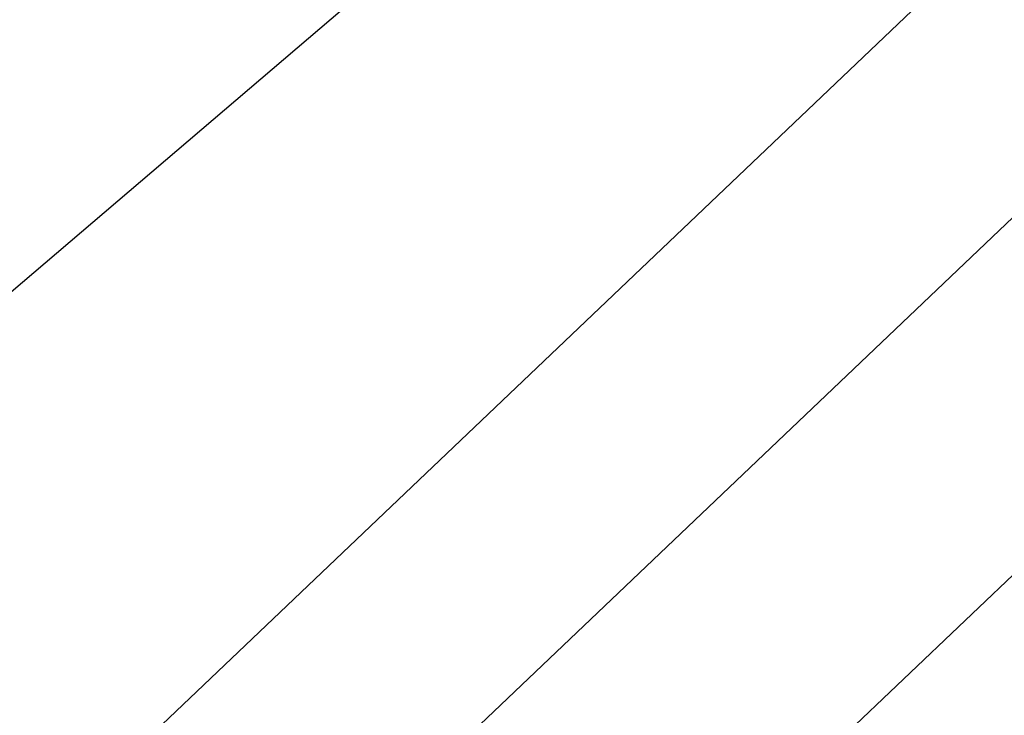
# Model space of a CAD drawing. Extents: x 0.3 to 31.7, y -15.7 to 15.7.
# Tile 44 of 80: x 5.09707 to 5.10607, y -10.91035 to -10.90398. Entities that reach past the tile are written whole.
import ezdxf

# ---------------------------------------------------------------- set-up
doc = ezdxf.new("R2010")
doc.units = 0
doc.header["$MEASUREMENT"] = 0
doc.layers.get('0').update_dxf_attribs({"linetype": 'CONTINUOUS'})

# ---------------------------------------------------------------- blocks, each defined once
blk = doc.blocks.new('LUXORA_ZWIS_DU_Y_STL')
at = {"color": 0}
for p, q in [((5.0879615, -10.9141853, 0.6677964), (5.1505754, -10.8607122, 0.6733436)), ((5.0879615, -10.9141853, 0.6677964), (5.1505754, -10.8607122, 0.6733436)), ((5.1505754, -10.8607122, 0.6733436), (5.0890879, -10.9192736, 0.6733436)), ((5.1505754, -10.8607122, 0.6733436), (5.0890879, -10.9192736, 0.6733436)), ((5.1519583, -10.8621648, 0.7007145), (5.0780968, -10.9325115, 0.7007145)), ((5.1519583, -10.8621648, 0.7007145), (5.0780968, -10.9325115, 0.7007145)), ((5.1535929, -10.8638805, 0.686782), (5.0864969, -10.9277836, 0.686782)), ((5.1535929, -10.8638805, 0.686782), (5.0864969, -10.9277836, 0.686782))]:
    blk.add_line(p, q, dxfattribs=at)
mesh = blk.add_polyface(dxfattribs=at)
corners = [(5.1059092, -10.830322, 4.1500437), (5.0959526, -10.8211391, 4.1460109), (5.0202329, -10.9135894, 4.1472049)]
mesh.append_faces([[corners[k] for k in face] for face in [(0, 1, 2)]], dxfattribs={"color": 0})
mesh = blk.add_polyface(dxfattribs=at)
corners = [(5.1190684, -10.8276307, 0.7100825), (5.0336859, -10.8986406, 0.6980819), (5.1139201, -10.8222253, 0.6980819), (5.0343146, -10.9083509, 0.7100825)]
mesh.append_faces([[corners[k] for k in face] for face in [(0, 1, 2), (1, 0, 3)]], dxfattribs={"vtx0": -1, "color": 0})
mesh = blk.add_polyface(dxfattribs=at)
corners = [(5.1059092, -10.830322, 4.1500437), (5.0202329, -10.9135894, 4.1472049), (5.0254188, -10.9175939, 4.1500437)]
mesh.append_faces([[corners[k] for k in face] for face in [(0, 1, 2)]], dxfattribs={"color": 0})
mesh = blk.add_polyface(dxfattribs=at)
corners = [(5.1059092, -10.830322, 4.1500437), (5.0254188, -10.9175939, 4.1500437), (5.0307182, -10.9201951, 4.1543618)]
mesh.append_faces([[corners[k] for k in face] for face in [(0, 1, 2)]], dxfattribs={"color": 0})
mesh = blk.add_polyface(dxfattribs=at)
corners = [(5.10852, -10.8327298, 4.198515), (5.0488828, -10.9100378, 4.1872799), (5.0485464, -10.8977563, 4.198515), (5.1148224, -10.8385425, 4.1872799)]
mesh.append_faces([[corners[k] for k in face] for face in [(0, 1, 2), (1, 0, 3)]], dxfattribs={"vtx0": -1, "color": 0})
mesh = blk.add_polyface(dxfattribs=at)
corners = [(5.143596, -10.8533844, 0.6634781), (5.0811876, -10.9038081, 0.6606394), (5.0852762, -10.9089288, 0.6634781)]
mesh.append_faces([[corners[k] for k in face] for face in [(0, 1, 2)]], dxfattribs={"color": 0})
mesh = blk.add_polyface(dxfattribs=at)
corners = [(5.1505754, -10.8607122, 0.6733436), (5.143596, -10.8533844, 0.6634781), (5.0852762, -10.9089288, 0.6634781)]
mesh.append_faces([[corners[k] for k in face] for face in [(0, 1, 2)]], dxfattribs={"color": 0})

msp = doc.modelspace()

# ---------------------------------------------------------------- block references
at = {"color": 0}
msp.add_blockref('LUXORA_ZWIS_DU_Y_STL', (0, 0), dxfattribs=at)

doc.saveas('drawing.dxf')
